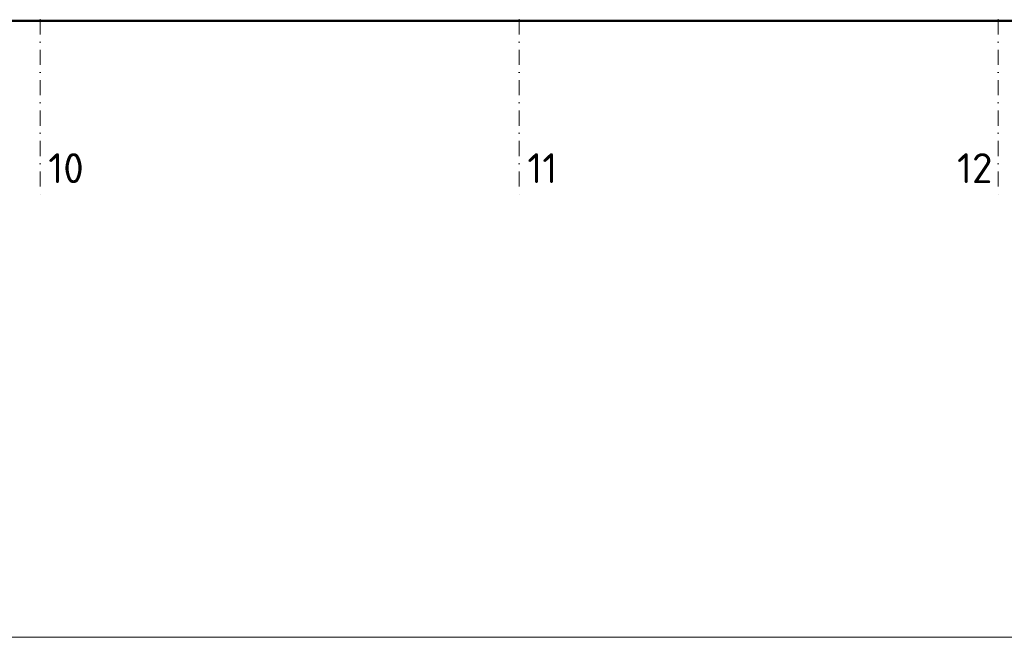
# Model space of a CAD drawing. Header units: millimetres. Extents: x -796345 to 3713765, y -2985421 to 2187451.
# Tile 79 of 256: x 90037 to 114700, y -132575 to -117100. Entities that reach past the tile are written whole.
import ezdxf

# ---------------------------------------------------------------- set-up
doc = ezdxf.new("R2010")
doc.units = ezdxf.units.MM
doc.linetypes.add('CENTERX2', pattern=[101.6, 63.5, -12.7, 12.7, -12.7])
doc.linetypes.add('DASHDOT', pattern=[25.4, 12.7, -6.35, 0, -6.35])
for name, color, linetype, lineweight in [('A99_N_kce-pohl', 1, 'Continuous', 9), ('A99_N_kce-rez-ten', 4, 'Continuous', 9), ('A99_N_osy', 1, 'CENTERX2', 9)]:
    doc.layers.add(name, color=color, linetype=linetype, lineweight=lineweight)
doc.styles.add('ad_popis 100', font='isocpeur.ttf', dxfattribs={"height": 200})

msp = doc.modelspace()

# ---------------------------------------------------------------- linework, layer by layer
at = {"layer": 'A99_N_kce-pohl', "color": 7, "lineweight": 50}
msp.add_lwpolyline([(151570, -117130), (61972.5, -117130), (-632.5, -117254.6), (-15245, -117254.6)], dxfattribs=at)
at = {"layer": 'A99_N_kce-rez-ten', "color": 4, "linetype": 'Continuous', "lineweight": 0, "ltscale": 0.5}
msp.add_lwpolyline([(61972.5, -117130), (151570, -117130)], dxfattribs=at)
at = {"layer": 'A99_N_osy', "linetype": 'DASHDOT', "lineweight": 9, "ltscale": 30}
for points in [[(90550, -101085), (90550, -121550)], [(102550, -101085), (102550, -121550)]]:
    msp.add_lwpolyline(points, dxfattribs=at)

# ---------------------------------------------------------------- texts
at = {"layer": 'A99_N_osy', "lineweight": 0, "char_height": 750, "attachment_point": 1, "style": 'ad_popis 100', "bg_fill": 3, "box_fill_scale": 1, "bg_fill_color": 256, "bg_fill_transparency": 0}
for s, insert in [('10', (90752.5, -120445)), ('11', (102752.5, -120445)), ('12', (113515, -120445))]:
    msp.add_mtext_dynamic_manual_height_columns(s, width=832.5, gutter_width=1000, heights=[0], dxfattribs=dict(at, insert=insert))

# ---------------------------------------------------------------- next in the draw order: linework, layer by layer
at = {"layer": 'A99_N_kce-rez-ten', "color": 3, "linetype": 'Continuous', "lineweight": 0, "ltscale": 0.5}
msp.add_lwpolyline([(-19352.5, -96690), (154127.5, -96690), (154127.5, -132575), (-19352.5, -132575)], close=True, dxfattribs=at)
at = {"layer": 'A99_N_osy', "linetype": 'DASHDOT', "lineweight": 9, "ltscale": 30}
msp.add_lwpolyline([(114550, -101085), (114550, -121550)], dxfattribs=at)

doc.saveas('drawing.dxf')
